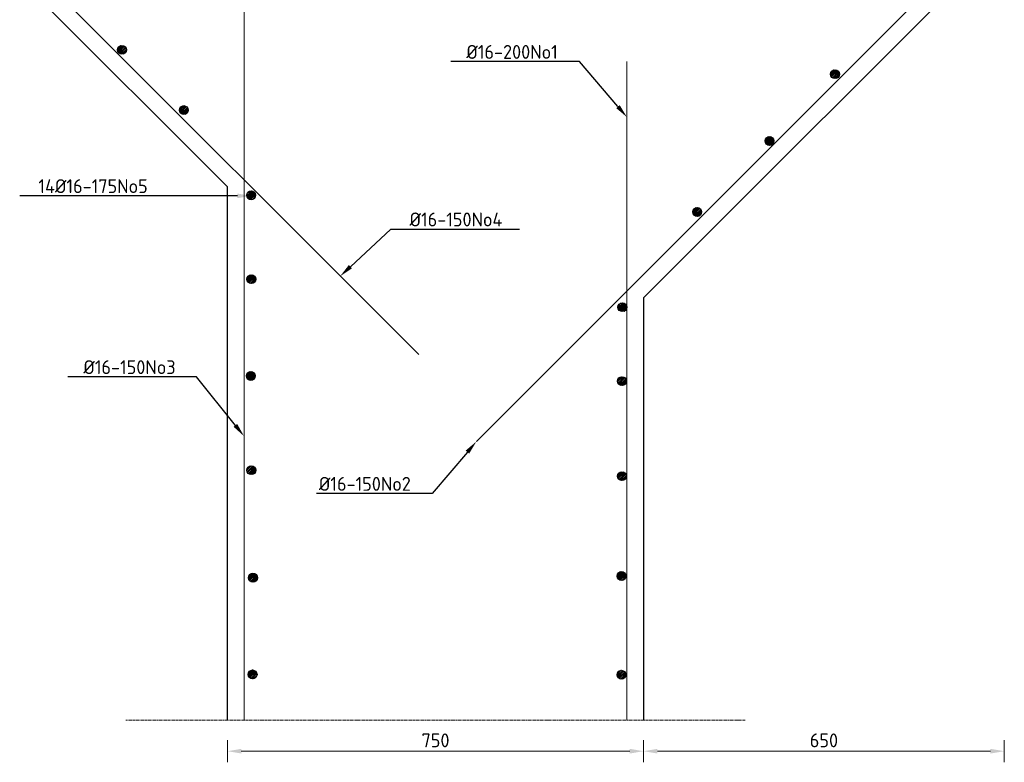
# Model space of a CAD drawing. Header units: millimetres. Extents: x -8028558 to 327273, y -63352 to 83293.
# Tile 151 of 195: x 291270 to 293044, y -9809 to -8471. Entities that reach past the tile are written whole.
import ezdxf
from ezdxf import colors
from ezdxf.entities.mleader import LeaderData, LeaderLine
from ezdxf.math import Vec2, Vec3

# ---------------------------------------------------------------- set-up
doc = ezdxf.new("R2010")
doc.units = ezdxf.units.MM
doc.linetypes.add('XX-AFBREEK', pattern=[7, 4, -1, 1, -1])
for name, color, linetype, lineweight in [('B-CO-BC-AFBREEKLIJN-G', 7, 'XX-AFBREEK', 18), ('B-CO-BC-BETONVORM-GD', 90, 'Continuous', 25), ('B-CO-BC-BETONVORM-M', 7, 'Continuous', 18), ('B-CO-BC-WAPENING-GD', 130, 'Continuous', 25), ('B-CO-BC-WAPENING_HOOFDWAPENING-G', 170, 'Continuous', 18), ('B-CO-SC-STAALVORM-AD', 252, 'Continuous', 18), ('X-XX-AL-VERWIJZING-T25', 7, 'Continuous', 25)]:
    doc.layers.add(name, color=color, linetype=linetype, lineweight=lineweight)
doc.styles.add('NLCS-ISO-ANNOTATIEF-T25', font='NLCS-ISO.ttf', dxfattribs={"height": 2.5})
doc.styles.add('NLCS-ISO-MM10-T25', font='NLCS-ISO.ttf', dxfattribs={"height": 25})
doc.dimstyles.new('NLCS-ANNOTATIEF-T25-PIJL_L0_H0', dxfattribs={"dimtxt": 2.5, "dimasz": 2.5, "dimexe": 2, "dimexo": 2, "dimgap": 0.7, "dimtad": 1, "dimdec": 0, "dimzin": 0, "dimdsep": 46, "dimtxsty": 'NLCS-ISO-ANNOTATIEF-T25', "dimcen": 0, "dimdle": 2, "dimclrd": 256, "dimclre": 256, "dimclrt": 256, "dimadec": 0, "dimazin": 0, "dimtfac": 1, "dimtdec": 3, "dimtofl": 0, "dimtmove": 0, "dimatfit": 3, "dimfxl": 2, "dimfxlon": 1, "dimtfillclr": 256, "dimtolj": 1, "dimtzin": 0, "dimlwd": -1, "dimlwe": -1, "dimarcsym": 0})
pattern_1 = [(45, (0, 0), (-2.828427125, 2.828427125), []), (45, (0, 2.4284), (-2.828427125, 2.828427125), []), (45, (0, 2.5284), (-2.828427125, 2.828427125), []), (45, (0, 2.6284), (-2.828427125, 2.828427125), [])]

# ---------------------------------------------------------------- blocks, each defined once
blk = doc.blocks.new('*D14')
at = {"layer": 'B-CO-BC-BETONVORM-M', "transparency": 16777216}
for p, q in [((291643.9, -9768.9), (291643.9, -9808.9)), ((292393.9, -9768.9), (292393.9, -9808.9)), ((291668.9, -9788.9), (292368.9, -9788.9))]:
    blk.add_line(p, q, dxfattribs=at)
for points in [[(291668.9, -9784.7), (291668.9, -9793.1), (291643.9, -9788.9)], [(292368.9, -9784.7), (292368.9, -9793.1), (292393.9, -9788.9)]]:
    blk.add_solid(points, dxfattribs=at)
at = {"layer": 'B-CO-BC-BETONVORM-M', "transparency": 16777216, "insert": (292018.9, -9769.4), "char_height": 25, "attachment_point": 5, "style": 'NLCS-ISO-ANNOTATIEF-T25'}
blk.add_mtext('\\A1;750', dxfattribs=at)
blk = doc.blocks.new('*D15')
at = {"layer": 'B-CO-BC-BETONVORM-M', "transparency": 16777216}
for p, q in [((292393.9, -9768.9), (292393.9, -9808.9)), ((293043.9, -9768.9), (293043.9, -9808.9)), ((292418.9, -9788.9), (293018.9, -9788.9))]:
    blk.add_line(p, q, dxfattribs=at)
for points in [[(292418.9, -9784.7), (292418.9, -9793.1), (292393.9, -9788.9)], [(293018.9, -9784.7), (293018.9, -9793.1), (293043.9, -9788.9)]]:
    blk.add_solid(points, dxfattribs=at)
at = {"layer": 'B-CO-BC-BETONVORM-M', "transparency": 16777216, "insert": (292718.9, -9769.4), "char_height": 25, "attachment_point": 5, "style": 'NLCS-ISO-ANNOTATIEF-T25'}
blk.add_mtext('\\A1;650', dxfattribs=at)

msp = doc.modelspace()

# ---------------------------------------------------------------- hatches: boundary and pattern name
at = {"layer": 'B-CO-SC-STAALVORM-AD'}
h = msp.add_hatch(dxfattribs=at)
h.set_pattern_fill('ACO-STAAL', color=256, pattern_type=2)
h.set_pattern_definition(pattern_1)
h.paths.add_polyline_path([(291461.8, -8525.3, 1), (291445.8, -8525.3, 1)])
h = msp.add_hatch(dxfattribs=at)
h.set_pattern_fill('ACO-STAAL', color=256, pattern_type=2)
h.set_pattern_definition(pattern_1)
h.paths.add_polyline_path([(292746.8, -8569.2, 1), (292730.8, -8569.2, 1)])
h = msp.add_hatch(dxfattribs=at)
h.set_pattern_fill('ACO-STAAL', color=256, pattern_type=2)
h.set_pattern_definition(pattern_1)
h.paths.add_polyline_path([(291573.4, -8633.9, 1), (291557.4, -8633.9, 1)])
h = msp.add_hatch(dxfattribs=at)
h.set_pattern_fill('ACO-STAAL', color=256, pattern_type=2)
h.set_pattern_definition(pattern_1)
h.paths.add_polyline_path([(292628.8, -8689.4, 1), (292612.8, -8689.4, 1)])
h = msp.add_hatch(dxfattribs=at)
h.set_pattern_fill('ACO-STAAL', color=256, pattern_type=2)
h.set_pattern_definition(pattern_1)
h.paths.add_polyline_path([(291694.6, -8787.3, 1), (291678.6, -8787.3, 1)])
h = msp.add_hatch(dxfattribs=at)
h.set_pattern_fill('ACO-STAAL', color=256, pattern_type=2)
h.set_pattern_definition(pattern_1)
h.paths.add_polyline_path([(292498.5, -8817.4, 1), (292482.5, -8817.4, 1)])
h = msp.add_hatch(dxfattribs=at)
h.set_pattern_fill('ACO-STAAL', color=256, pattern_type=2)
h.set_pattern_definition(pattern_1)
h.paths.add_polyline_path([(291694.9, -8938.5, 1), (291678.9, -8938.5, 1)])
h = msp.add_hatch(dxfattribs=at)
h.set_pattern_fill('ACO-STAAL', color=256, pattern_type=2)
h.set_pattern_definition(pattern_1)
h.paths.add_polyline_path([(292363.7, -8989, 1), (292347.7, -8989, 1)])
h = msp.add_hatch(dxfattribs=at)
h.set_pattern_fill('ACO-STAAL', color=256, pattern_type=2)
h.set_pattern_definition(pattern_1)
h.paths.add_polyline_path([(291694.1, -9112.8, 1), (291678.1, -9112.8, 1)])
h = msp.add_hatch(dxfattribs=at)
h.set_pattern_fill('ACO-STAAL', color=256, pattern_type=2)
h.set_pattern_definition(pattern_1)
h.paths.add_polyline_path([(292362.9, -9122.2, 1), (292346.9, -9122.2, 1)])
h = msp.add_hatch(dxfattribs=at)
h.set_pattern_fill('ACO-STAAL', color=256, pattern_type=2)
h.set_pattern_definition(pattern_1)
h.paths.add_polyline_path([(291694.9, -9282.7, 1), (291678.9, -9282.7, 1)])
h = msp.add_hatch(dxfattribs=at)
h.set_pattern_fill('ACO-STAAL', color=256, pattern_type=2)
h.set_pattern_definition(pattern_1)
h.paths.add_polyline_path([(292362.9, -9293.4, 1), (292346.9, -9293.4, 1)])
h = msp.add_hatch(dxfattribs=at)
h.set_pattern_fill('ACO-STAAL', color=256, pattern_type=2)
h.set_pattern_definition(pattern_1)
h.paths.add_polyline_path([(291697.9, -9476.4, 1), (291681.9, -9476.4, 1)])
h = msp.add_hatch(dxfattribs=at)
h.set_pattern_fill('ACO-STAAL', color=256, pattern_type=2)
h.set_pattern_definition(pattern_1)
h.paths.add_polyline_path([(292362.1, -9473.3, 1), (292346.1, -9473.3, 1)])
h = msp.add_hatch(dxfattribs=at)
h.set_pattern_fill('ACO-STAAL', color=256, pattern_type=2)
h.set_pattern_definition(pattern_1)
h.paths.add_polyline_path([(291697.2, -9650.6, 1), (291681.2, -9650.6, 1)])
h = msp.add_hatch(dxfattribs=at)
h.set_pattern_fill('ACO-STAAL', color=256, pattern_type=2)
h.set_pattern_definition(pattern_1)
h.paths.add_polyline_path([(292362.1, -9651.2, 1), (292346.1, -9651.2, 1)])

# ---------------------------------------------------------------- linework, layer by layer
at = {"layer": 'B-CO-BC-AFBREEKLIJN-G', "flags": 128}
msp.add_lwpolyline([(292576.8, -9733.1), (291461.1, -9733.1)], dxfattribs=at)
at = {"layer": 'B-CO-BC-BETONVORM-GD', "flags": 128}
for points in [[(291643.9, -9733.1), (291643.9, -8772.1), (291293.9, -8422.1), (291293.9, -7709.1), (291453.9, -7701.1), (291483.9, -7741.1), (291643.9, -7741.1), (291643.9, -7328.1), (292243.9, -7328.1), (292446.5, -7298)], [(292939.8, -7560.3), (293043.9, -7560.3), (293043.9, -7669.4), (293043.9, -8322.1), (292393.9, -8972.1), (292393.9, -9733.1)]]:
    msp.add_lwpolyline(points, dxfattribs=at)
at = {"layer": 'B-CO-BC-WAPENING-GD'}
for centre in [(291453.8, -8525.3), (292738.8, -8569.2), (291565.4, -8633.9), (292620.8, -8689.4), (291686.6, -8787.3), (292490.5, -8817.4), (291686.9, -8938.5), (292355.7, -8989), (291686.1, -9112.8), (292354.9, -9122.2), (291686.9, -9282.7), (292354.9, -9293.4), (291689.9, -9476.4), (292354.1, -9473.3), (291689.2, -9650.6), (292354.1, -9651.2)]:
    msp.add_circle(centre, 8, dxfattribs=at)
at = {"layer": 'B-CO-BC-WAPENING_HOOFDWAPENING-G', "flags": 128}
msp.add_lwpolyline([(292092.6, -9230.9), (293013.9, -8309.7), (293013.9, -7682.1, 0.414214), (292983.9, -7652.1), (292343.9, -7652.1, 0.414214), (292313.9, -7682.1), (292313.9, -8352.1)], format="xyb", dxfattribs=at)
for points in [[(291673.9, -9733.1), (291673.9, -7809.6)], [(291323.9, -8409.7), (291988.7, -9074.4)], [(292363.9, -8546.6), (292363.9, -9733.1)]]:
    msp.add_lwpolyline(points, dxfattribs=at)

# ---------------------------------------------------------------- dimensions: what is measured, and where the dimension line sits
at = {"layer": 'B-CO-BC-BETONVORM-M'}
for base, p1, p2, picture, middle in [((292393.9, -9788.9), (291643.9, -9733.1), (292393.9, -9733.1), '*D14', (292018.9, -9769.4)), ((293043.9, -9788.9), (292393.9, -9733.1), (293043.9, -9733.1), '*D15', (292718.9, -9769.4))]:
    dim = msp.add_linear_dim(base=base, p1=p1, p2=p2, dimstyle='NLCS-ANNOTATIEF-T25-PIJL_L0_H0', dxfattribs=at)
    dim.commit()
    dim.dimension.update_dxf_attribs({"geometry": picture, "text_midpoint": middle})

# ---------------------------------------------------------------- leaders
at = {"layer": 'X-XX-AL-VERWIJZING-T25'}
ml = msp.add_multileader_mtext('Standard', dxfattribs=at)
ml.set_content('Ø16-200No1', color=256, style='NLCS-ISO-MM10-T25')
ml.set_leader_properties(color=256, linetype='ByLayer', lineweight=-1)
ml.build(insert=Vec2(0, 0))
ml.multileader.update_dxf_attribs({"text_left_attachment_type": 5, "text_right_attachment_type": 5, "dogleg_length": 25, "arrow_head_size": 25})
ctx = ml.context
ctx.base_point, ctx.char_height, ctx.arrow_head_size, ctx.landing_gap_size, ctx.plane_origin = Vec3(292065.5, -8546.6), 25, 25, 9, Vec3(292363.9, -8546.6)
ctx.left_attachment, ctx.right_attachment = 5, 5
notes = []
notes.append((ctx, [(0, (1, 1, 0), (292278.5, -8546.6), (-1, 0), 25, [(0, [(292363.9, -8646.6)], 0, [])])]))
ctx.mtext.insert, ctx.mtext.flow_direction = Vec3(292074.5, -8516.6), 5
ml = msp.add_multileader_mtext('Standard', dxfattribs=at)
ml.set_content('14Ø16-175No5', color=256, style='NLCS-ISO-MM10-T25')
ml.set_leader_properties(color=256, linetype='ByLayer', lineweight=-1)
ml.build(insert=Vec2(0, 0))
ml.multileader.update_dxf_attribs({"text_left_attachment_type": 5, "text_right_attachment_type": 5, "dogleg_length": 25, "arrow_head_size": 25})
ctx = ml.context
ctx.base_point, ctx.char_height, ctx.arrow_head_size, ctx.landing_gap_size, ctx.plane_origin = Vec3(291294.3, -8788.4), 25, 25, 9, Vec3(291686.8, -8788.4)
ctx.left_attachment, ctx.right_attachment = 5, 5
notes.append((ctx, [(0, (1, 1, 0), (291539.8, -8788.4), (-1, 0), 25, [(0, [(291686.8, -8788.4)], 0, [])])]))
ctx.mtext.insert, ctx.mtext.flow_direction = Vec3(291303.3, -8758.4), 5
ml = msp.add_multileader_mtext('Standard', dxfattribs=at)
ml.set_content('Ø16-150No4', color=256, style='NLCS-ISO-MM10-T25')
ml.set_leader_properties(color=256, linetype='ByLayer', lineweight=-1)
ml.build(insert=Vec2(0, 0))
ml.multileader.update_dxf_attribs({"text_left_attachment_type": 5, "text_right_attachment_type": 5, "dogleg_length": 25, "arrow_head_size": 25})
ctx = ml.context
ctx.base_point, ctx.char_height, ctx.arrow_head_size, ctx.landing_gap_size, ctx.plane_origin = Vec3(291963.1, -8848.4), 25, 25, 9, Vec3(291988.7, -9074.4)
ctx.left_attachment, ctx.right_attachment = 5, 5
notes.append((ctx, [(1, (1, 1, 0), (291938.1, -8848.4), (1, 0), 25, [(0, [(291847.2, -8933)], 0, [])])]))
ctx.mtext.insert, ctx.mtext.flow_direction = Vec3(291972.1, -8818.4), 5
ml = msp.add_multileader_mtext('Standard', dxfattribs=at)
ml.set_content('Ø16-150No3', color=256, style='NLCS-ISO-MM10-T25')
ml.set_leader_properties(color=256, linetype='ByLayer', lineweight=-1)
ml.build(insert=Vec2(0, 0))
ml.multileader.update_dxf_attribs({"text_left_attachment_type": 5, "text_right_attachment_type": 5, "dogleg_length": 25, "arrow_head_size": 25})
ctx = ml.context
ctx.base_point, ctx.char_height, ctx.arrow_head_size, ctx.landing_gap_size, ctx.plane_origin = Vec3(291375.3, -9114.5), 25, 25, 9, Vec3(291673.9, -8771.4)
ctx.left_attachment, ctx.right_attachment = 5, 5
notes.append((ctx, [(0, (1, 1, 0), (291588.3, -9114.5), (-1, 0), 25, [(0, [(291673.9, -9221.4)], 0, [])])]))
ctx.mtext.insert, ctx.mtext.flow_direction = Vec3(291384.3, -9084.5), 5
ml = msp.add_multileader_mtext('Standard', dxfattribs=at)
ml.set_content('Ø16-150No2', color=256, style='NLCS-ISO-MM10-T25')
ml.set_leader_properties(color=256, linetype='ByLayer', lineweight=-1)
ml.build(insert=Vec2(0, 0))
ml.multileader.update_dxf_attribs({"text_left_attachment_type": 5, "text_right_attachment_type": 5, "dogleg_length": 25, "arrow_head_size": 25})
ctx = ml.context
ctx.base_point, ctx.char_height, ctx.arrow_head_size, ctx.landing_gap_size, ctx.plane_origin = Vec3(291799.7, -9324.8), 25, 25, 9, Vec3(292092.6, -9230.9)
ctx.left_attachment, ctx.right_attachment = 5, 5
notes.append((ctx, [(0, (1, 1, 0), (292012.7, -9324.8), (-1, 0), 25, [(0, [(292092.6, -9230.9)], 0, [])])]))
ctx.mtext.insert, ctx.mtext.width, ctx.mtext.flow_direction = Vec3(291808.7, -9294.8), 172.5, 5
for ctx, leaders in notes:
    for number, flags, end, landing, length, lines in leaders:
        leader = LeaderData()
        leader.index, (leader.has_last_leader_line, leader.has_dogleg_vector, leader.attachment_direction) = number, flags
        leader.last_leader_point, leader.dogleg_vector, leader.dogleg_length = Vec3(end), Vec3(landing), length
        for number, points, colour, breaks in lines:
            line = LeaderLine()
            line.index, line.vertices, line.color, line.breaks = number, Vec3.list(points), colors.encode_raw_color(colour), breaks
            leader.lines.append(line)
        ctx.leaders.append(leader)

doc.saveas('drawing.dxf')
